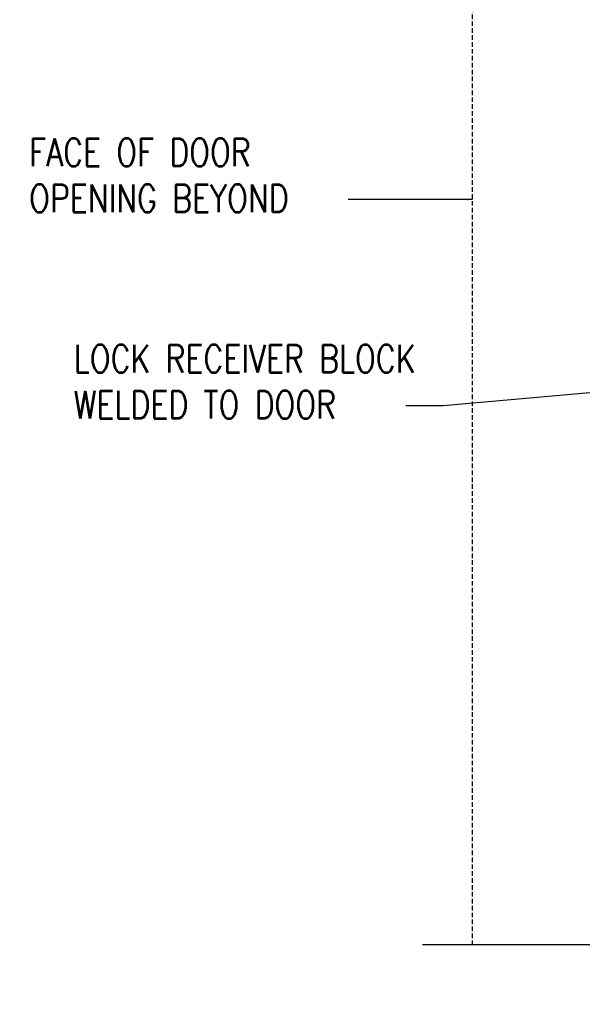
# Model space of a CAD drawing. Header units: millimetres. Extents: x -378 to 2927, y -2262 to 346.
# Tile 1 of 14: x -259 to 46, y -2226 to -1692. Entities that reach past the tile are written whole.
import ezdxf

# ---------------------------------------------------------------- set-up
doc = ezdxf.new("R2010")
doc.units = ezdxf.units.MM
doc.linetypes.add('HIDDEN', pattern=[0.375, 0.25, -0.125])
for name, color, linetype in [('S-ANNO-TEXT', 2, 'Continuous'), ('S-SECT-CONC', 4, 'Continuous'), ('S-SECT-HIDE', 2, 'HIDDEN')]:
    doc.layers.add(name, color=color, linetype=linetype)
doc.styles.add('ROMANS', font='ROMANS.shx', dxfattribs={"width": 0.8})
doc.styles.add('Text', font='romans.shx', dxfattribs={"width": 0.8, "height": 3})
doc.dimstyles.get("Standard").update_dxf_attribs({"dimtxt": 0.125, "dimasz": 0.125, "dimexe": 0.18, "dimexo": 0.0625, "dimgap": 0.125, "dimtad": 0, "dimtih": 1, "dimtoh": 1, "dimdec": 4, "dimzin": 0, "dimdsep": 46, "dimtxsty": 'Text', "dimcen": 0.125, "dimclrt": 2, "dimadec": 0, "dimazin": 0, "dimtfac": 1, "dimtdec": 4, "dimtofl": 0, "dimtmove": 0, "dimatfit": 3, "dimfxl": 0.18, "dimtolj": 1, "dimtzin": 0, "dimarcsym": 0})

msp = doc.modelspace()

# ---------------------------------------------------------------- linework, layer by layer
at = {"layer": 'S-SECT-CONC'}
msp.add_lwpolyline([(627.26, -2194.28), (332.71, -2194.28), (332.71, -2163.88), (304.49, -2226.5), (304.49, -2194.28), (-40.3, -2194.28)], dxfattribs=at)
at = {"layer": 'S-SECT-HIDE', "ltscale": 10}
msp.add_line((-13.09, -2194.28), (-13.09, -1540), dxfattribs=at)

# ---------------------------------------------------------------- texts
at = {"layer": 'S-ANNO-TEXT', "char_height": 15, "attachment_point": 7, "style": 'ROMANS'}
for s, insert in [('\\A1;FACE OF DOOR\\POPENING BEYOND', (-253.89, -1796.57)), ('\\A1;LOCK RECEIVER BLOCK\\PWELDED TO DOOR', (-229.69, -1908.6))]:
    msp.add_mtext(s, dxfattribs=dict(at, insert=insert))

# ---------------------------------------------------------------- leaders
at = {"layer": 'S-ANNO-TEXT', "annotation_type": 0, "has_hookline": 1, "hookline_direction": 1}
for points, text_width in [([(-13.09, -1789.67), (-47.21, -1789.67), (-80.73, -1789.67)], 156), ([(168.77, -1884.03), (-29.15, -1901.7), (-49.4, -1901.7)], 208)]:
    msp.add_leader(points, dimstyle='Standard', override={"dimscale": 0, "dimasz": 3, "dimgap": 1.58, "dimtad": 0}, dxfattribs=dict(at, text_width=text_width))

doc.saveas('drawing.dxf')
